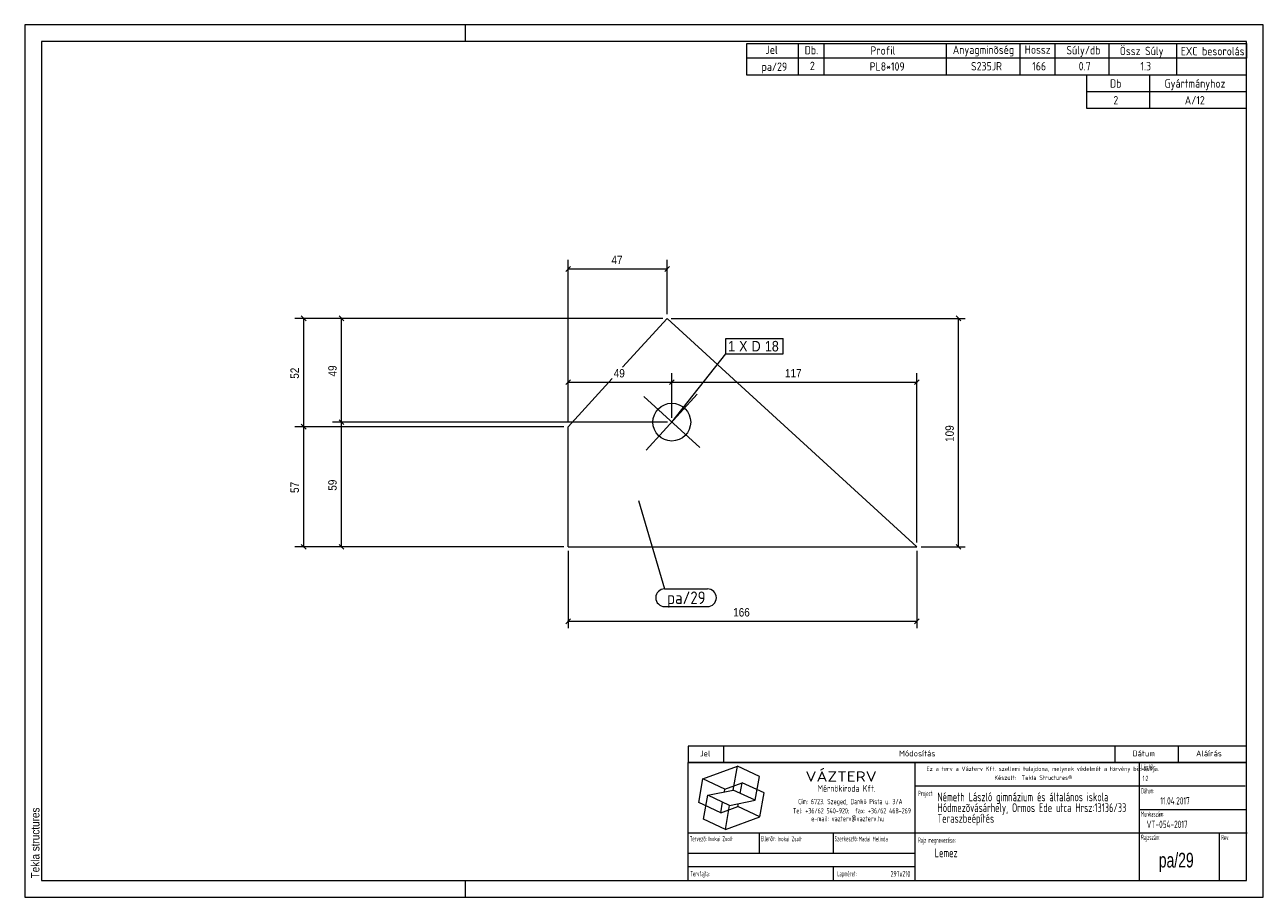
# Model space of a CAD drawing. Header units: millimetres. Extents: x 1 to 296, y 1 to 209.
import ezdxf

# ---------------------------------------------------------------- set-up
doc = ezdxf.new("R2010")
doc.units = ezdxf.units.MM
doc.linetypes.add('XKITLINE00', pattern=[0])
for name, color, linetype, lineweight in [('Bemassung', 1, 'Continuous', 0), ('Schrauben', 7, 'Continuous', 0), ('Schraubenbezeichnung', 5, 'Continuous', 0), ('Teil', 7, 'Continuous', 0), ('Text', 5, 'Continuous', 0), ('Ueberschrift', 7, 'Continuous', 0), ('Zeichnungsrahmen', 3, 'Continuous', 0)]:
    doc.layers.add(name, color=color, linetype=linetype, lineweight=lineweight)
doc.styles.add('ARIAL', font='ARIAL.TTF')
doc.styles.add('ISOCPEUR', font='ISOCPEUR.TTF')
doc.styles.add('ISOCPEUR_BOLD', font='ARIAL.TTF')
doc.styles.add('ISOCPUER', font='ARIAL.TTF')

msp = doc.modelspace()

# ---------------------------------------------------------------- linework, layer by layer
at = {"layer": 'Bemassung', "linetype": 'XKITLINE00', "lineweight": 0}
for p, q in [((131, 151.34), (129.87, 150.21)), ((130.44, 114.18), (130.44, 152.93)), ((130.44, 150.78), (154.01, 150.78)), ((154.57, 151.34), (153.44, 150.21)), ((154.01, 140), (154.01, 152.93)), ((153.01, 139), (65.29, 139)), ((66.87, 139.57), (68, 138.43)), ((67.44, 113.18), (67.44, 139)), ((153.01, 139), (74.29, 139)), ((75.87, 139.57), (77, 138.43)), ((76.44, 114.26), (76.44, 139)), ((155.01, 139), (225.04, 139)), ((222.87, 139.57), (224, 138.43)), ((223.44, 84.55), (223.44, 139)), ((131, 124.34), (129.87, 123.21)), ((130.44, 114.18), (130.44, 125.93)), ((155.68, 124.34), (154.55, 123.21)), ((155.68, 124.34), (154.55, 123.21)), ((155.12, 115.26), (155.12, 125.93)), ((155.12, 115.26), (155.12, 125.93)), ((214.06, 124.34), (212.93, 123.21)), ((213.5, 85.55), (213.5, 125.93)), ((130.44, 123.78), (155.12, 123.78)), ((155.12, 123.78), (213.5, 123.78)), ((129.44, 113.18), (65.29, 113.18)), ((129.44, 113.18), (65.29, 113.18)), ((66.87, 113.75), (68, 112.62)), ((66.87, 113.75), (68, 112.62)), ((67.44, 84.55), (67.44, 113.18)), ((154.12, 114.26), (74.29, 114.26)), ((154.12, 114.26), (74.29, 114.26)), ((75.87, 114.83), (77, 113.69)), ((75.87, 114.83), (77, 113.69)), ((76.44, 84.55), (76.44, 114.26)), ((129.44, 84.55), (65.29, 84.55)), ((66.87, 85.12), (68, 83.99)), ((129.44, 84.55), (74.29, 84.55)), ((75.87, 85.12), (77, 83.99)), ((130.44, 83.55), (130.44, 65.18)), ((213.5, 83.55), (213.5, 65.18)), ((214.5, 84.55), (225.04, 84.55)), ((222.87, 85.12), (224, 83.99)), ((131, 67.34), (129.87, 66.21)), ((130.44, 66.78), (213.5, 66.78)), ((214.06, 67.34), (212.93, 66.21))]:
    msp.add_line(p, q, dxfattribs=at)
at = {"layer": 'Bemassung'}
for p in [(130.44, 150.78), (154.01, 150.78), (67.44, 139), (76.44, 139), (223.44, 139), (130.44, 123.78), (155.12, 123.78), (155.12, 123.78), (213.5, 123.78), (67.44, 113.18), (67.44, 113.18), (76.44, 114.26), (76.44, 114.26), (67.44, 84.55), (76.44, 84.55), (223.44, 84.55), (130.44, 66.78), (213.5, 66.78)]:
    msp.add_point(p, dxfattribs=at)
at = {"layer": 'Schrauben', "linetype": 'XKITLINE00', "lineweight": 0}
for p, q in [((148.48, 120.34), (161.76, 108.18)), ((161.19, 120.9), (149.04, 107.62))]:
    msp.add_line(p, q, dxfattribs=at)
msp.add_circle((155.12, 114.26), 4.5, dxfattribs=at)
at = {"layer": 'Schraubenbezeichnung', "linetype": 'XKITLINE00', "lineweight": 0}
for p, q in [((167.96, 134.22), (181.61, 134.22)), ((167.96, 130.52), (167.96, 134.22)), ((181.61, 130.52), (181.61, 134.22)), ((155.12, 114.26), (167.96, 130.52)), ((167.96, 130.52), (181.61, 130.52))]:
    msp.add_line(p, q, dxfattribs=at)
at = {"layer": 'Teil', "linetype": 'XKITLINE00', "lineweight": 0}
for p, q in [((143.35, 127.33), (154.01, 139)), ((213.5, 84.55), (154.01, 139)), ((130.44, 113.18), (140.89, 124.64)), ((130.44, 84.55), (130.44, 113.18)), ((130.44, 84.55), (213.5, 84.55))]:
    msp.add_line(p, q, dxfattribs=at)
at = {"layer": 'Text', "linetype": 'XKITLINE00', "lineweight": 0}
for p, q in [((147.2, 95.59), (153.41, 74.5)), ((153.41, 74.5), (163.63, 74.5)), ((153.41, 70.3), (163.63, 70.3))]:
    msp.add_line(p, q, dxfattribs=at)
for centre, start, end in [((153.41, 72.4), 90, 270), ((163.63, 72.4), 270, 90)]:
    msp.add_arc(centre, 2.1, start, end, dxfattribs=at)
at = {"layer": 'Ueberschrift', "linetype": 'XKITLINE00', "lineweight": 0}
for p, q in [((173, 204.54), (292, 204.54)), ((173, 201.04), (173, 204.54)), ((185.3, 201.04), (185.3, 204.54)), ((191.44, 201.04), (191.44, 204.54)), ((220.54, 201.04), (220.54, 204.54)), ((238.09, 201.05), (238.09, 204.55)), ((246.43, 201.04), (246.43, 204.54)), ((259.28, 201.04), (259.28, 204.54)), ((275.4, 201.02), (275.4, 204.52)), ((292, 204.54), (292, 201.04)), ((292, 201.04), (173, 201.04)), ((173, 197), (173, 201)), ((185.3, 197), (185.3, 201)), ((191.44, 197), (191.44, 201)), ((220.54, 197), (220.54, 201)), ((238.09, 197), (238.09, 201)), ((246.43, 197), (246.43, 201)), ((259.28, 197), (259.28, 201)), ((275.41, 197), (275.41, 201)), ((292, 197), (173, 197)), ((254, 193), (254, 197)), ((269, 193), (269, 197)), ((292, 193), (254, 193)), ((254, 189), (254, 193)), ((269, 189), (269, 193)), ((292, 189), (254, 189)), ((159, 37.07), (292, 37.07)), ((159, 37), (159, 33.14)), ((167.4, 37), (167.4, 33.14)), ((260.64, 37.07), (260.64, 33.21)), ((275.76, 37.07), (275.76, 33.21)), ((159, 33.22), (292, 33.22)), ((159, 33.14), (292, 33.14)), ((159, 5), (159, 33.14)), ((213.11, 5), (213.11, 33.14)), ((266.49, 5), (266.49, 33.14)), ((162.55, 29.24), (170.77, 32.23)), ((169.77, 26.55), (170.77, 32.23)), ((176, 29.79), (170.77, 32.23)), ((175, 24.11), (176, 29.79)), ((161.54, 23.55), (162.55, 29.24)), ((167.78, 26.8), (162.55, 29.24)), ((167.66, 26.12), (167.78, 26.8)), ((167.78, 26.8), (171.89, 28.3)), ((171.44, 25.76), (171.89, 28.3)), ((177.12, 25.86), (171.89, 28.3)), ((213.11, 27.54), (291.69, 27.54)), ((162.67, 19.62), (163.67, 25.3)), ((163.67, 25.3), (169.77, 26.55)), ((168.9, 22.86), (163.67, 25.3)), ((166.78, 21.11), (167.22, 23.65)), ((168.9, 22.86), (175, 24.11)), ((175, 24.11), (169.77, 26.55)), ((176.12, 20.17), (177.12, 25.86)), ((166.78, 21.11), (161.54, 23.55)), ((166.78, 21.11), (170.89, 22.61)), ((167.9, 17.18), (168.9, 22.86)), ((170.89, 22.61), (171.01, 23.29)), ((176.12, 20.17), (170.89, 22.61)), ((266.49, 21.94), (292, 21.94)), ((167.9, 17.18), (162.67, 19.62)), ((167.9, 17.18), (176.12, 20.17)), ((159, 16.34), (292.21, 16.34)), ((175.99, 11.48), (175.99, 16.39)), ((193.55, 16.39), (193.55, 11.49)), ((285.52, 16.28), (285.52, 5)), ((159.07, 11.49), (213.14, 11.49)), ((159.04, 8.34), (213.11, 8.34)), ((193.55, 8.31), (193.55, 5.13))]:
    msp.add_line(p, q, dxfattribs=at)
at = {"layer": 'Zeichnungsrahmen', "linetype": 'XKITLINE00', "lineweight": 0}
for p, q in [((296, 209), (1, 209)), ((1, 209), (1, 1)), ((106, 205), (106, 209)), ((296, 1), (296, 209)), ((292, 205), (5, 205)), ((5, 205), (5, 5)), ((292, 5), (292, 205)), ((5, 5), (292, 5)), ((106, 1), (106, 5)), ((1, 1), (296, 1))]:
    msp.add_line(p, q, dxfattribs=at)

# ---------------------------------------------------------------- texts
at = {"layer": 'Bemassung', "style": 'ISOCPUER', "width": 0.85}
for s, p in [('47', (140.74, 151.93)), ('49', (141.29, 124.93)), ('117', (182.08, 124.93)), ('166', (169.74, 67.93))]:
    msp.add_text(s, height=2, dxfattribs=at).set_placement(p)
for s, p in [('52', (66.29, 124.61)), ('49', (75.29, 125.15)), ('109', (222.29, 109.55)), ('59', (75.29, 97.92)), ('57', (66.29, 97.38))]:
    msp.add_text(s, height=2, rotation=90.0002, dxfattribs=at).set_placement(p)
at = {"layer": 'Schraubenbezeichnung', "style": 'ARIAL', "width": 0.85}
for s, p in [('1', (168.56, 131.12)), ('X', (171.17, 131.12)), ('D', (174.14, 131.12)), ('18', (177.3, 131.12))]:
    msp.add_text(s, height=2.5, dxfattribs=at).set_placement(p)
at = {"layer": 'Text', "style": 'ISOCPEUR', "width": 0.85}
msp.add_text('pa/29', height=3, dxfattribs=at).set_placement((154.01, 70.9))
at = {"layer": 'Ueberschrift'}
for s, height, style, width, p in [('Jel', 2, 'ISOCPEUR', 0.85, (177.44, 202.04)), ('Db.', 2, 'ISOCPEUR', 0.85, (186.78, 201.95)), ('Profil', 2, 'ISOCPEUR', 0.85, (202.44, 201.86)), ('Anyagminõség', 2, 'ISOCPEUR', 0.85, (222.06, 202.04)), ('Hossz', 2, 'ISOCPEUR', 0.85, (239.18, 202.08)), ('Súly/db', 2, 'ISOCPEUR', 0.85, (249.11, 201.94)), ('Össz Súly', 2, 'ISOCPEUR', 0.85, (261.83, 201.76)), ('EXC besorolás', 2, 'ISOCPEUR', 0.85, (276.36, 201.71)), ('pa/29', 2, 'ISOCPEUR', 0.85, (176.51, 198)), ('2', 2, 'ISOCPEUR', 0.85, (188.02, 198.19)), ('PL8*109', 2, 'ISOCPEUR', 0.85, (202.26, 198.05)), ('S235JR', 2, 'ISOCPEUR', 0.85, (226.39, 198.11)), ('166', 2, 'ISOCPEUR', 0.85, (240.97, 198.11)), ('0.7', 2, 'ISOCPEUR', 0.85, (252.04, 198.12)), ('1.3', 2, 'ISOCPEUR', 0.85, (266.76, 198.12)), ('Db', 2, 'ISOCPEUR', 0.85, (259.5, 194)), ('Gyártmányhoz', 2, 'ISOCPEUR', 0.85, (272.5, 194)), ('2', 2, 'ISOCPEUR', 0.85, (260.3, 190)), ('A/12', 2, 'ISOCPEUR', 0.85, (277.31, 190)), ('Jel', 1.4, 'ISOCPEUR', 0.85, (161.84, 34.58)), ('Módosítás', 1.4, 'ISOCPEUR', 0.85, (209.25, 34.58)), ('Dátum', 1.4, 'ISOCPEUR', 0.85, (264.86, 34.58)), ('Aláírás', 1.4, 'ISOCPEUR', 0.85, (280, 34.58)), ('Lépték:', 1.26, 'ISOCPEUR', 0.51, (266.96, 31.43)), ('VÁZTERV', 2.45, 'ISOCPEUR', 1.19, (186.96, 28.56)), ('Ez a terv a Vázterv Kft. szellemi tulajdona, melynek védelmét a törvény biztosítja.', 1.05, 'ISOCPEUR', 0.838832, (215.8, 31.11)), ('Készült:  Tekla Structures®', 1.05, 'ISOCPEUR', 0.838832, (231.96, 28.98)), ('1:2', 1.26, 'ISOCPEUR', 0.595, (267.27, 28.7)), ('Mérnökiroda Kft.', 1.61, 'ISOCPEUR', 0.68, (189.86, 26.15)), ('Dátum:', 1.26, 'ISOCPEUR', 0.51, (266.91, 25.76)), ('Cím: 6723. Szeged, Dankó Pista u. 3/A', 1.26, 'ISOCPEUR', 0.68, (185.24, 23.18)), ('Project:', 1.26, 'ISOCPEUR', 0.51, (213.81, 25.12)), ('Németh László gimnázium és általános iskola', 2.1, 'ISOCPEUR', 0.595, (218.39, 23.87)), ('Hódmezõvásárhely, Ormos Ede utca Hrsz:13136/33', 2.1, 'ISOCPEUR', 0.595, (218.4, 21.31)), ('11.04.2017', 1.75, 'ISOCPEUR', 0.595, (271.48, 23.11)), ('Tel: +36/62 540-920;  fax: +36/62 468-269', 1.26, 'ISOCPEUR', 0.68, (183.98, 20.99)), ('Teraszbeépítés', 2.1, 'ISOCPEUR', 0.595, (218.4, 18.75)), ('Munkaszám:', 1.26, 'ISOCPEUR', 0.51, (266.87, 20.23)), ('e-mail: vazterv@vazterv.hu', 1.26, 'ISOCPEUR', 0.68, (188.32, 19.12)), ('VT-054-2017', 1.75, 'ISOCPEUR', 0.595, (268.23, 17.51)), ('Tervezõ:', 1.26, 'ISOCPEUR', 0.51, (159.4, 14.32)), ('Inokai Zsolt', 1.12, 'ISOCPEUR', 0.595, (163.85, 14.37)), ('Ellenõr:', 1.26, 'ISOCPEUR', 0.51, (176.35, 14.35)), ('Inokai Zsolt', 1.12, 'ISOCPEUR', 0.595, (180.32, 14.35)), ('Szerkesztõ:', 1.26, 'ISOCPEUR', 0.51, (193.9, 14.32)), ('Madai Melinda', 1.12, 'ISOCPEUR', 0.595, (199.65, 14.33)), ('Rajz megnevezése:', 1.26, 'ISOCPEUR', 0.51, (213.8, 13.98)), ('Rajzszám:', 1.26, 'ISOCPEUR', 0.51, (266.92, 14.65)), ('Rev:', 1.26, 'ISOCPEUR', 0.51, (285.98, 14.62)), ('Lemez', 2.1, 'ISOCPEUR', 0.595, (217.73, 10.54)), ('pa/29', 3.5, 'ISOCPEUR_BOLD', 0.68, (271.12, 8.1)), ('Tervfajta:', 1.26, 'ISOCPEUR', 0.51, (159.53, 5.99)), ('Lapméret:', 1.26, 'ISOCPEUR', 0.51, (194.51, 5.99)), ('297x210', 1.4, 'ISOCPEUR', 0.595, (207.25, 5.89))]:
    msp.add_text(s, height=height, dxfattribs=dict(at, style=style, width=width)).set_placement(p)
at = {"layer": 'Zeichnungsrahmen', "style": 'ARIAL', "width": 0.85}
msp.add_text('Tekla structures', height=2, rotation=90, dxfattribs=at).set_placement((4.5, 5.5))

doc.saveas('drawing.dxf')
